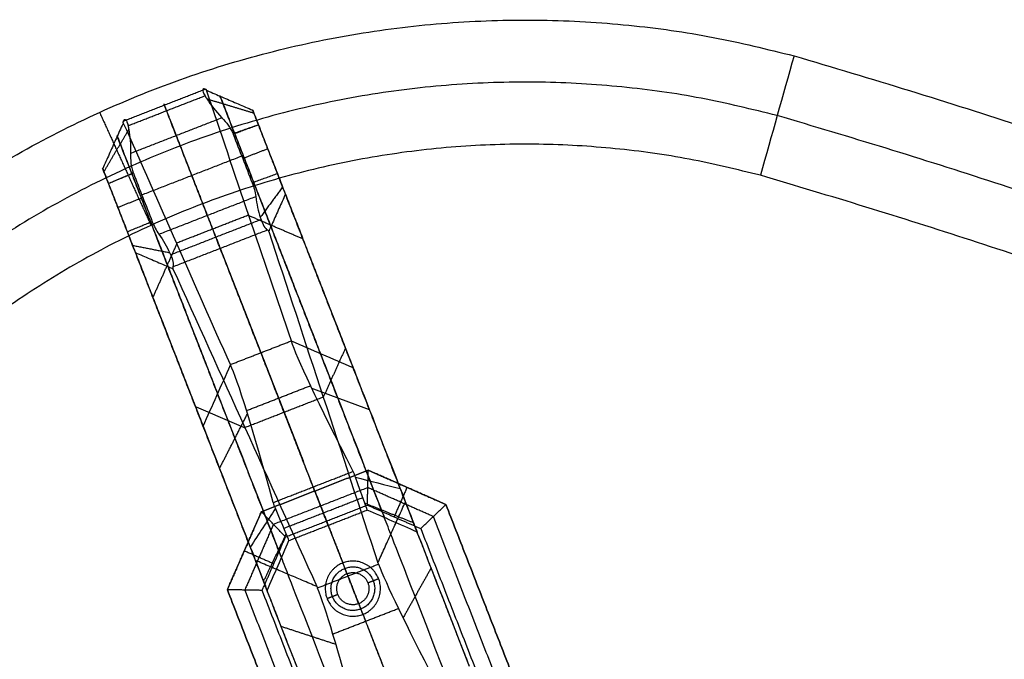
# Model space of a CAD drawing. Header units: millimetres. Extents: x 581 to 1437, y -333 to 1981.
# Tile 8 of 42: x 795 to 1009, y 123 to 262. Entities that reach past the tile are written whole.
import ezdxf

# ---------------------------------------------------------------- set-up
doc = ezdxf.new("R2010")
doc.units = ezdxf.units.MM
doc.layers.add('Legs', color=7, linetype='Continuous', true_color=0x3fbf7f)
doc.layers.add('Tabletop', color=7, linetype='Continuous', true_color=0xcc9900)

msp = doc.modelspace()

# ---------------------------------------------------------------- linework, layer by layer
at = {"layer": 'Legs'}
for p, q in [((869.06, 182.83, -1621.28), (858.64, 209.57, -1621.28)), ((836.45, 170.12, -1621.28), (826.03, 196.86, -1621.28)), ((867.89, 185.82, -1459.54), (867.89, 185.82, -1637.62)), ((835.28, 173.12, -1459.54), (835.28, 173.12, -1637.62))]:
    msp.add_line(p, q, dxfattribs=at)
at = {"layer": 'Legs', "extrusion": (0.931756, 0.363085, 0)}
for centre, radius, start, end in [((-96.07, -1846.19, 876.13), 4.75, 189.6655, 271.8863), ((-96.07, -1846.19, 870.63), 10.25, 190.0362, 271.3868), ((-96.07, -1846.19, 846.63), 10.25, 190.0362, 271.3868), ((-96.07, -1846.19, 841.13), 4.75, 189.6655, 271.8863), ((-241.79, -1480.16, 870.63), 107.42, 9.5586, 44.7883), ((-241.79, -1480.16, 846.63), 107.42, 9.5586, 44.7883)]:
    msp.add_arc(centre, radius, start, end, dxfattribs=at)
at = {"layer": 'Legs', "extrusion": (0.931756, 0.363085, 2.77556e-17)}
for centre in [(-241.79, -1480.16, 876.13), (-241.79, -1480.16, 841.13)]:
    msp.add_arc(centre, 101.92, 9.5754, 44.8168, dxfattribs=at)
at = {"layer": 'Legs', "extrusion": (-0.931756, -0.363085, 0)}
for centre, radius, start, end in [((142.21, -1382.52, -870.63), 32.05, 316.739, 354.1643), ((270.28, -1503.96, -876.13), 100.09, 126.294, 167.4167), ((142.21, -1382.52, -846.63), 32.05, 316.739, 354.1643), ((270.28, -1503.96, -870.63), 94.59, 128.7809, 167.3741), ((270.28, -1503.96, -841.13), 100.09, 126.294, 167.4167), ((270.28, -1503.96, -846.63), 94.59, 128.7809, 167.3741)]:
    msp.add_arc(centre, radius, start, end, dxfattribs=at)
at = {"layer": 'Legs', "extrusion": (-0.931756, -0.363085, 3.46945e-18)}
for centre in [(142.21, -1382.52, -876.13), (142.21, -1382.52, -841.13)]:
    msp.add_arc(centre, 37.55, 316.5929, 355.0205, dxfattribs=at)
at = {"layer": 'Legs'}
for points, degree in [([(817.69, 240.14, -1847.48), (826.59, 243.61, -1847.48), (835.5, 247.08, -1847.48)], 2), ([(854.21, 192.33, -1462.13), (848.06, 210.49, -1589.83), (841.9, 228.66, -1717.53), (835.75, 246.82, -1845.22)], 3), ([(818.71, 239.12, -1853.83), (827.07, 242.38, -1853.83), (835.44, 245.64, -1853.83)], 2), ([(846.07, 241.83, -1849.56), (840.98, 243.37, -1852.16), (835.88, 244.9, -1854.76)], 2), ([(838.72, 245.54, -1845.62), (849.63, 217.53, -1653.98), (860.55, 189.53, -1462.33)], 2), ([(847.58, 189.75, -1462.13), (837.09, 216.68, -1654.8), (826.59, 243.61, -1847.48)], 2), ([(847.06, 239.29, -1850.93), (846.68, 240.27, -1850.9), (845.93, 242.17, -1849.85), (845.73, 242.69, -1847.62), (845.81, 242.49, -1846.59)], 3), ([(845.81, 242.49, -1846.59), (856.73, 214.48, -1654.9), (867.64, 186.47, -1463.21)], 2), ([(817.68, 239.77, -1845.22), (817.6, 239.87, -1845.98), (817.61, 239.99, -1846.73), (817.69, 240.14, -1847.48)], 3), ([(840.95, 187.17, -1462.13), (833.19, 204.7, -1589.83), (825.43, 222.24, -1717.53), (817.68, 239.77, -1845.22)], 3), ([(819.25, 233.13, -1856.78), (829.17, 237, -1856.78), (839.09, 240.86, -1856.78)], 2), ([(813.46, 229.12, -1849.56), (816.17, 233.7, -1852.16), (818.87, 238.28, -1854.76)], 2), ([(847.06, 239.29, -1850.93), (844.29, 238.33, -1853.86), (841.53, 237.36, -1856.78)], 2), ([(851.17, 228.74, -1850.93), (849.11, 234.02, -1850.93), (847.06, 239.29, -1850.93)], 2), ([(816.36, 236.83, -1845.62), (827.27, 208.82, -1653.98), (838.18, 180.81, -1462.33)], 2), ([(829.17, 237, -1856.78), (832.55, 228.31, -1856.78), (835.94, 219.62, -1856.78)], 2), ([(841.57, 237.25, -1856.78), (842.94, 233.74, -1856.78), (844.31, 230.22, -1856.78), (845.68, 226.71, -1856.78)], 3), ([(846.01, 226.83, -1856.43), (843.96, 232.1, -1856.43), (841.9, 237.38, -1856.43)], 2), ([(849.08, 234.09, -1850.93), (846.36, 233.03, -1853.86), (843.63, 231.97, -1856.78)], 2), ([(821.7, 224.08, -1856.78), (832.55, 228.31, -1856.78), (843.41, 232.54, -1856.78)], 2), ([(814.45, 226.58, -1850.93), (814.06, 227.56, -1850.9), (813.32, 229.47, -1849.85), (813.12, 229.99, -1847.62), (813.2, 229.79, -1846.59)], 3), ([(813.2, 229.79, -1846.59), (824.11, 201.77, -1654.9), (835.03, 173.76, -1463.21)], 2), ([(814.45, 226.58, -1850.93), (817.14, 227.74, -1853.86), (819.83, 228.9, -1856.78)], 2), ([(823.65, 218.11, -1856.43), (821.59, 223.39, -1856.43), (819.54, 228.66, -1856.43)], 2), ([(819.86, 228.79, -1856.78), (821.23, 225.28, -1856.78), (822.6, 221.76, -1856.78), (823.97, 218.25, -1856.78)], 3), ([(818.56, 216.03, -1850.93), (816.5, 221.31, -1850.93), (814.45, 226.58, -1850.93)], 2), ([(845.68, 226.71, -1856.78), (846.08, 225.75, -1856.78), (846.33, 224.76, -1856.78), (846.45, 223.72, -1856.78)], 3), ([(852.32, 225.8, -1849.86), (849.88, 222.5, -1852.55), (847.45, 219.2, -1855.23)], 2), ([(816.47, 221.38, -1850.93), (819.2, 222.45, -1853.86), (821.92, 223.51, -1856.78)], 2), ([(825.42, 215.53, -1856.78), (835.94, 219.62, -1856.78), (846.45, 223.72, -1856.78)], 2), ([(879.01, 157.3, -1482.16), (865.97, 190.77, -1664.57), (852.92, 224.23, -1846.98)], 2), ([(827.95, 211.07, -1854.83), (837.78, 214.9, -1854.83), (847.61, 218.74, -1854.83)], 2), ([(829.25, 213.63, -1654.8), (837.09, 216.68, -1654.8), (844.93, 219.74, -1654.8)], 2), ([(856.73, 214.48, -1654.87), (850.86, 217.01, -1654.17), (844.99, 219.54, -1653.46)], 2), ([(823.97, 218.25, -1856.78), (824.33, 217.27, -1856.78), (824.82, 216.37, -1856.78), (825.42, 215.53, -1856.78)], 3), ([(828.44, 208.45, -1850.08), (838.73, 212.46, -1850.08), (849.03, 216.47, -1850.08)], 2), ([(849.03, 216.47, -1850.08), (849.17, 216.38, -1849.43), (849.26, 216.27, -1848.78), (849.29, 216.13, -1848.12)], 3), ([(875.84, 150.29, -1483.29), (862.8, 183.74, -1665.63), (849.76, 217.2, -1847.97)], 2), ([(849.29, 216.13, -1848.12), (857.2, 192.1, -1726.85), (865.11, 168.07, -1605.57), (873.01, 144.05, -1484.29)], 3), ([(819.7, 213.09, -1849.86), (823.72, 212.31, -1852.55), (827.75, 211.52, -1855.23)], 2), ([(824.12, 201.77, -1654.87), (826.72, 207.6, -1654.17), (829.33, 213.44, -1653.46)], 2), ([(838.73, 212.46, -1850.08), (852.62, 176.82, -1666.47), (866.5, 141.19, -1482.85)], 2), ([(846.4, 144.59, -1482.16), (833.35, 178.06, -1664.57), (820.31, 211.53, -1846.98)], 2), ([(853.47, 141.57, -1483.29), (840.44, 175.03, -1665.63), (827.4, 208.48, -1847.97)], 2), ([(828.44, 208.45, -1850.08), (828.39, 208.28, -1849.43), (828.4, 208.14, -1848.78), (828.47, 208.02, -1848.12)], 3), ([(828.47, 208.02, -1848.12), (838.91, 184.98, -1726.85), (849.34, 161.93, -1605.57), (859.78, 138.89, -1484.29)], 3), ([(840.95, 187.17, -1462.13), (847.58, 189.75, -1462.13), (854.21, 192.33, -1462.13)], 2), ([(854.24, 192.25, -1461.54), (854.23, 192.28, -1461.74), (854.22, 192.31, -1461.93), (854.21, 192.33, -1462.13)], 3), ([(867.64, 186.47, -1463.21), (863.17, 188.39, -1462.65), (858.7, 190.32, -1462.1), (854.24, 192.25, -1461.54)], 3), ([(867.64, 163.95, -1404.02), (859.98, 178.9, -1419), (855.25, 188.92, -1439.31), (854.24, 192.25, -1461.54)], 3), ([(865.97, 190.77, -1664.57), (863.56, 185.43, -1665.38), (861.15, 180.08, -1666.19)], 2), ([(835.03, 173.76, -1463.21), (837.02, 178.2, -1462.65), (839, 182.64, -1462.1), (840.99, 187.09, -1461.54)], 3), ([(840.99, 187.09, -1461.54), (840.98, 187.11, -1461.74), (840.97, 187.14, -1461.93), (840.95, 187.17, -1462.13)], 3), ([(850.27, 157.18, -1404.02), (845.79, 173.37, -1419), (842.49, 183.95, -1439.31), (840.99, 187.09, -1461.54)], 3), ([(844.47, 177.17, -1430.34), (851.42, 179.88, -1430.34), (858.38, 182.59, -1430.34)], 2), ([(871.21, 177.3, -1433.61), (864.95, 179.63, -1431.33), (858.69, 181.95, -1429.05)], 2), ([(844.1, 173.5, -1666.47), (852.62, 176.82, -1666.47), (861.13, 180.14, -1666.47)], 2), ([(833.35, 178.06, -1664.57), (838.74, 175.76, -1665.38), (844.13, 173.45, -1666.19)], 2), ([(838.6, 164.59, -1433.61), (841.64, 170.54, -1431.33), (844.68, 176.49, -1429.05)], 2), ([(870.92, 164.2, -1378.78), (859.3, 159.68, -1378.78), (847.68, 155.15, -1378.78)], 2), ([(847.68, 155.15, -1375.78), (859.3, 159.68, -1375.78), (870.92, 164.2, -1375.78)], 2), ([(850.27, 157.18, -1404.02), (858.95, 160.56, -1404.02), (867.64, 163.95, -1404.02)], 2), ([(868.12, 162.68, -1402.61), (867.99, 163.1, -1403.1), (867.83, 163.52, -1403.56), (867.64, 163.95, -1404.02)], 3), ([(870.72, 155.54, -1385.78), (870.46, 156.2, -1392.05), (869.55, 158.7, -1397.94), (868.12, 162.68, -1402.61)], 3), ([(868.12, 162.68, -1402.61), (871.38, 161.85, -1404.51), (874.63, 161.02, -1406.42), (877.88, 160.19, -1408.32)], 3), ([(870.75, 156.62, -1385.78), (870.75, 156.91, -1385.52), (870.76, 157.47, -1385), (870.78, 158.31, -1384.23), (870.8, 159.15, -1383.45), (870.82, 159.99, -1382.67), (870.84, 160.83, -1381.89), (870.86, 161.68, -1381.12), (870.88, 162.52, -1380.34), (870.9, 163.36, -1379.56), (870.91, 163.92, -1379.04), (870.92, 164.2, -1378.78)], 3), ([(887.81, 156.73, -1378.78), (879.36, 160.47, -1378.78), (870.92, 164.2, -1378.78)], 2), ([(870.92, 164.2, -1378.78), (870.92, 164.2, -1377.28), (870.92, 164.2, -1375.78)], 2), ([(870.92, 164.2, -1375.78), (879.36, 160.47, -1375.78), (887.81, 156.73, -1375.78)], 2), ([(870.83, 160.41, -1382.28), (860.57, 156.42, -1382.28), (850.31, 152.42, -1382.28)], 2), ([(859.3, 159.68, -1378.78), (860.57, 156.42, -1382.28), (861.84, 153.15, -1385.78)], 2), ([(859.3, 159.68, -1378.78), (859.3, 159.68, -1377.28), (859.3, 159.68, -1375.78)], 2), ([(859.3, 159.68, -1375.78), (862.35, 151.85, -1375.78), (865.4, 144.03, -1375.78)], 2), ([(885.08, 154.12, -1382.28), (877.95, 157.26, -1382.28), (870.83, 160.41, -1382.28)], 2), ([(879.36, 160.47, -1378.78), (877.95, 157.27, -1382.28), (876.53, 154.07, -1385.78)], 2), ([(879.36, 160.47, -1378.78), (879.36, 160.47, -1377.28), (879.36, 160.47, -1375.78)], 2), ([(850.77, 155.92, -1402.61), (850.58, 156.32, -1403.1), (850.42, 156.74, -1403.56), (850.27, 157.18, -1404.02)], 3), ([(852.59, 151.58, -1395.68), (861.15, 154.92, -1395.68), (869.72, 158.26, -1395.68)], 2), ([(852.94, 149.68, -1385.78), (861.84, 153.15, -1385.78), (870.75, 156.62, -1385.78)], 2), ([(880.78, 152.74, -1395.4), (875.48, 154.87, -1393.97), (870.17, 157.01, -1392.54)], 2), ([(870.75, 156.62, -1385.78), (876.54, 154.06, -1385.78), (882.34, 151.5, -1385.78)], 2), ([(882.34, 151.5, -1385.78), (882.54, 151.69, -1385.52), (882.95, 152.08, -1385), (883.56, 152.66, -1384.23), (884.17, 153.24, -1383.45), (884.77, 153.82, -1382.67), (885.38, 154.41, -1381.89), (885.99, 154.99, -1381.12), (886.6, 155.57, -1380.34), (887.21, 156.15, -1379.56), (887.61, 156.54, -1379.04), (887.81, 156.73, -1378.78)], 3), ([(887.81, 156.73, -1375.78), (905.1, 112.38, -1375.78), (922.38, 68.02, -1375.78)], 2), ([(887.81, 156.73, -1378.78), (887.81, 156.73, -1377.28), (887.81, 156.73, -1375.78)], 2), ([(922.38, 68.02, -1378.78), (905.1, 112.38, -1378.78), (887.81, 156.73, -1378.78)], 2), ([(847.68, 155.15, -1378.78), (843.99, 146.68, -1378.78), (840.29, 138.21, -1378.78)], 2), ([(840.29, 138.21, -1375.78), (843.99, 146.68, -1375.78), (847.68, 155.15, -1375.78)], 2), ([(850.77, 155.92, -1402.61), (848.94, 153.1, -1404.51), (847.1, 150.29, -1406.42), (845.27, 147.48, -1408.32)], 3), ([(852.94, 149.68, -1385.78), (852.74, 149.89, -1385.52), (852.35, 150.29, -1385), (851.77, 150.9, -1384.23), (851.19, 151.51, -1383.45), (850.6, 152.11, -1382.67), (850.02, 152.72, -1381.89), (849.43, 153.33, -1381.12), (848.85, 153.94, -1380.34), (848.27, 154.54, -1379.56), (847.88, 154.95, -1379.04), (847.68, 155.15, -1378.78)], 3), ([(847.68, 155.15, -1378.78), (847.68, 155.15, -1377.28), (847.68, 155.15, -1375.78)], 2), ([(853.69, 148.9, -1385.78), (853.43, 149.57, -1392.05), (852.41, 152.02, -1397.94), (850.77, 155.92, -1402.61)], 3), ([(853.69, 148.9, -1385.78), (862.2, 152.22, -1385.78), (870.72, 155.54, -1385.78)], 2), ([(881.56, 150.75, -1385.78), (877.95, 152.35, -1385.78), (874.33, 153.94, -1385.78), (870.72, 155.54, -1385.78)], 3), ([(850.31, 152.42, -1382.28), (847.2, 145.28, -1382.28), (844.08, 138.14, -1382.28)], 2), ([(861.84, 153.15, -1385.78), (862.02, 152.69, -1385.78), (862.2, 152.22, -1385.78)], 2), ([(922.86, 57.17, -1382.28), (903.97, 105.64, -1382.28), (885.08, 154.12, -1382.28)], 2), ([(848.17, 140.03, -1395.4), (850.64, 145.19, -1393.97), (853.1, 150.36, -1392.54)], 2), ([(892.96, 121.48, -1385.78), (887.26, 136.12, -1385.78), (881.56, 150.75, -1385.78)], 2), ([(882.34, 151.5, -1385.78), (901.75, 101.69, -1385.78), (921.16, 51.88, -1385.78)], 2), ([(847.87, 138.06, -1385.78), (850.4, 143.87, -1385.78), (852.94, 149.68, -1385.78)], 2), ([(848.95, 138.04, -1385.78), (850.53, 141.66, -1385.78), (852.11, 145.28, -1385.78), (853.69, 148.9, -1385.78)], 3), ([(843.99, 146.68, -1378.78), (847.2, 145.28, -1382.28), (850.41, 143.88, -1385.78)], 2), ([(843.99, 146.68, -1378.78), (843.99, 146.68, -1377.28), (843.99, 146.68, -1375.78)], 2), ([(859.85, 138.59, -1482.85), (866.5, 141.19, -1482.85), (873.16, 143.78, -1482.85)], 2), ([(866.3, 141.7, -1378.28), (865.85, 142.86, -1377.03), (865.4, 144.03, -1375.78)], 2), ([(873.01, 144.05, -1484.29), (873.06, 143.96, -1483.81), (873.11, 143.87, -1483.33), (873.16, 143.78, -1482.85)], 3), ([(873.16, 143.78, -1482.85), (874.78, 139.5, -1464.14), (879.03, 130.75, -1447.12), (885.36, 118.52, -1433.66)], 3), ([(866.3, 141.7, -1378.28), (866.3, 141.7, -1382.03), (866.3, 141.7, -1385.78)], 2), ([(868.85, 135.18, -1385.78), (867.58, 138.44, -1385.78), (866.3, 141.7, -1385.78)], 2), ([(884.6, 142.96, -1446.99), (881.55, 137.52, -1449.73), (878.49, 132.08, -1452.47)], 2), ([(870.84, 139.71, -1378.28), (872, 140.16, -1377.03), (873.17, 140.62, -1375.78)], 2), ([(870.84, 139.71, -1385.78), (870.84, 139.71, -1382.03), (870.84, 139.71, -1378.28)], 2), ([(847.87, 138.06, -1385.78), (847.59, 138.07, -1385.52), (847.02, 138.08, -1385), (846.18, 138.1, -1384.23), (845.34, 138.11, -1383.45), (844.5, 138.13, -1382.67), (843.66, 138.15, -1381.89), (842.82, 138.16, -1381.12), (841.98, 138.18, -1380.34), (841.14, 138.2, -1379.56), (840.58, 138.21, -1379.04), (840.29, 138.21, -1378.78)], 3), ([(840.29, 138.21, -1378.78), (857.59, 93.82, -1378.78), (874.89, 49.43, -1378.78)], 2), ([(840.29, 138.21, -1378.78), (840.29, 138.21, -1377.28), (840.29, 138.21, -1375.78)], 2), ([(874.89, 49.43, -1375.78), (857.59, 93.82, -1375.78), (840.29, 138.21, -1375.78)], 2), ([(844.08, 138.14, -1382.28), (862.97, 89.66, -1382.28), (881.86, 41.18, -1382.28)], 2), ([(886.69, 38.44, -1385.78), (867.28, 88.25, -1385.78), (847.87, 138.06, -1385.78)], 2), ([(860.35, 108.78, -1385.78), (854.65, 123.41, -1385.78), (848.95, 138.04, -1385.78)], 2), ([(859.78, 138.89, -1484.29), (859.81, 138.79, -1483.81), (859.83, 138.69, -1483.33), (859.85, 138.59, -1482.85)], 3), ([(859.85, 138.59, -1482.85), (861.55, 134.35, -1464.14), (864.34, 125.03, -1447.12), (867.95, 111.74, -1433.66)], 3), ([(864.31, 137.17, -1378.28), (863.15, 136.71, -1377.03), (861.98, 136.26, -1375.78)], 2), ([(864.31, 137.17, -1385.78), (864.31, 137.17, -1382.03), (864.31, 137.17, -1378.28)], 2), ([(868.85, 135.18, -1378.28), (869.3, 134.01, -1377.03), (869.75, 132.85, -1375.78)], 2), ([(868.85, 135.18, -1385.78), (868.85, 135.18, -1382.03), (868.85, 135.18, -1378.28)], 2), ([(863.19, 128.57, -1456.31), (870.34, 131.35, -1456.31), (877.49, 134.14, -1456.31)], 2), ([(869.75, 132.85, -1375.78), (875.61, 117.82, -1375.78), (881.46, 102.8, -1375.78)], 2), ([(851.98, 130.25, -1446.99), (857.91, 128.31, -1449.73), (863.84, 126.37, -1452.47)], 2)]:
    msp.add_open_spline(points, degree=degree, dxfattribs=at)
for points, knots in [([(835.5, 247.08, -1847.48), (834.77, 247.37, -1849.65), (834.74, 246.87, -1851.99), (835.44, 245.64, -1853.83), (835.57, 245.41, -1854.16), (835.72, 245.17, -1854.47), (835.88, 244.9, -1854.76), (836.65, 243.71, -1856.06), (837.77, 242.25, -1856.73), (839.09, 240.86, -1856.78)], [0, 0, 0, 0, 7.020544, 7.020544, 7.020544, 8.289896, 8.289896, 8.289896, 14.086886, 14.086886, 14.086886, 14.086886]), ([(835.75, 246.82, -1845.22), (835.75, 246.87, -1845.58), (835.73, 246.92, -1845.93), (835.64, 247.01, -1846.68), (835.58, 247.05, -1847.08), (835.5, 247.08, -1847.48)], [0.346906, 0.346906, 0.346906, 0.346906, 1.41864, 1.41864, 2.635991, 2.635991, 2.635991, 2.635991]), ([(835.75, 246.82, -1845.22), (835.95, 246.73, -1845.25), (836.68, 246.42, -1845.35), (837.93, 245.88, -1845.52), (839.51, 245.2, -1845.73), (841.08, 244.53, -1845.95), (842.66, 243.85, -1846.16), (844.23, 243.17, -1846.38), (845.28, 242.72, -1846.52), (845.81, 242.49, -1846.59)], [-11.030009, -11.030009, -11.030009, -11.030009, -10.372052, -8.643397, -6.914737, -5.186071, -3.457397, -1.728709, 0, 0, 0, 0]), ([(841.9, 237.38, -1856.43), (841.89, 237.41, -1856.43), (841.87, 237.44, -1856.43), (841.86, 237.48, -1856.43), (840.9, 239.93, -1856.36), (839.05, 244.69, -1853.73), (838.54, 246.01, -1848.18), (838.72, 245.54, -1845.62)], [-0.169758, -0.169758, -0.169758, -0.169758, 0, 0, 0, 12.66442, 25.167733, 25.167733, 25.167733, 25.167733]), ([(817.68, 239.77, -1845.22), (817.59, 239.57, -1845.25), (817.26, 238.85, -1845.35), (816.71, 237.61, -1845.52), (816, 236.05, -1845.73), (815.3, 234.48, -1845.95), (814.6, 232.92, -1846.16), (813.9, 231.35, -1846.38), (813.43, 230.31, -1846.52), (813.2, 229.79, -1846.59)], [-11.030009, -11.030009, -11.030009, -11.030009, -10.372052, -8.643397, -6.914737, -5.186071, -3.457397, -1.728709, 0, 0, 0, 0]), ([(817.69, 240.14, -1847.48), (818.03, 240.84, -1849.65), (818.39, 240.5, -1851.99), (818.71, 239.12, -1853.83), (818.77, 238.86, -1854.16), (818.82, 238.58, -1854.47), (818.87, 238.28, -1854.76), (819.12, 236.88, -1856.06), (819.28, 235.04, -1856.73), (819.25, 233.13, -1856.78)], [0, 0, 0, 0, 7.020544, 7.020544, 7.020544, 8.289896, 8.289896, 8.289896, 14.086886, 14.086886, 14.086886, 14.086886]), ([(839.09, 240.86, -1856.78), (840.09, 239.84, -1856.78), (840.97, 238.69, -1856.78), (841.53, 237.36, -1856.78), (841.54, 237.32, -1856.78), (841.56, 237.29, -1856.78), (841.57, 237.25, -1856.78)], [0, 0, 0, 0, 4.322645, 4.322645, 4.322645, 4.436212, 4.436212, 4.436212, 4.436212]), ([(847.06, 239.29, -1850.93), (846.67, 239.15, -1851.34), (845.91, 238.87, -1852.15), (844.76, 238.44, -1853.38), (843.62, 238.02, -1854.6), (842.55, 237.62, -1855.73), (841.87, 237.37, -1856.46), (841.57, 237.25, -1856.78)], [0, 0, 0, 0, 1.728625, 3.457227, 5.185816, 6.914394, 8.274866, 8.274866, 8.274866, 8.274866]), ([(819.54, 228.66, -1856.43), (819.53, 228.7, -1856.43), (819.51, 228.73, -1856.43), (819.5, 228.76, -1856.43), (818.54, 231.22, -1856.36), (816.69, 235.97, -1853.73), (816.17, 237.29, -1848.18), (816.36, 236.83, -1845.62)], [-0.169758, -0.169758, -0.169758, -0.169758, 0, 0, 0, 12.66442, 25.167733, 25.167733, 25.167733, 25.167733]), ([(819.25, 233.13, -1856.78), (819.2, 231.7, -1856.78), (819.34, 230.26, -1856.78), (819.83, 228.9, -1856.78), (819.84, 228.87, -1856.78), (819.85, 228.83, -1856.78), (819.86, 228.79, -1856.78)], [0, 0, 0, 0, 4.322645, 4.322645, 4.322645, 4.436212, 4.436212, 4.436212, 4.436212]), ([(814.45, 226.58, -1850.93), (814.82, 226.74, -1851.34), (815.58, 227.05, -1852.15), (816.71, 227.51, -1853.38), (817.84, 227.97, -1854.6), (818.89, 228.4, -1855.73), (819.57, 228.67, -1856.46), (819.86, 228.79, -1856.78)], [0, 0, 0, 0, 1.728625, 3.457227, 5.185816, 6.914394, 8.274866, 8.274866, 8.274866, 8.274866]), ([(845.68, 226.71, -1856.78), (845.98, 226.82, -1856.46), (846.66, 227.07, -1855.73), (847.73, 227.47, -1854.6), (848.88, 227.89, -1853.37), (850.02, 228.32, -1852.15), (850.79, 228.6, -1851.34), (851.17, 228.74, -1850.93)], [-8.276516, -8.276516, -8.276516, -8.276516, -6.914428, -5.185835, -3.457235, -1.728625, 0, 0, 0, 0]), ([(846.45, 223.72, -1856.78), (846.68, 222.07, -1856.75), (847.04, 220.48, -1856.22), (847.45, 219.2, -1855.23), (847.97, 217.59, -1853.98), (848.53, 216.62, -1852.12), (849.03, 216.47, -1850.08)], [0, 0, 0, 0, 5.050105, 5.050105, 5.050105, 11.425519, 11.425519, 11.425519, 11.425519]), ([(852.92, 224.23, -1846.98), (852.69, 223.71, -1847.05), (852.22, 222.67, -1847.2), (851.52, 221.11, -1847.42), (850.82, 219.54, -1847.64), (850.12, 217.98, -1847.86), (849.6, 216.84, -1848.02), (849.33, 216.23, -1848.11), (849.29, 216.13, -1848.12)], [0, 0, 0, 0, 1.728575, 3.457142, 5.185703, 6.914261, 8.642816, 8.953896, 8.953896, 8.953896, 8.953896]), ([(823.97, 218.25, -1856.78), (823.68, 218.13, -1856.46), (823, 217.85, -1855.73), (821.95, 217.42, -1854.6), (820.82, 216.96, -1853.37), (819.69, 216.5, -1852.15), (818.93, 216.19, -1851.34), (818.56, 216.03, -1850.93)], [-8.276516, -8.276516, -8.276516, -8.276516, -6.914428, -5.185835, -3.457235, -1.728625, 0, 0, 0, 0]), ([(825.42, 215.53, -1856.78), (826.38, 214.15, -1856.75), (827.18, 212.75, -1856.22), (827.75, 211.52, -1855.23), (828.45, 209.98, -1853.98), (828.7, 208.89, -1852.12), (828.44, 208.45, -1850.08)], [0, 0, 0, 0, 5.050105, 5.050105, 5.050105, 11.425519, 11.425519, 11.425519, 11.425519]), ([(820.31, 211.53, -1846.98), (820.84, 211.3, -1847.05), (821.89, 210.85, -1847.2), (823.46, 210.17, -1847.42), (825.04, 209.5, -1847.64), (826.61, 208.82, -1847.86), (827.76, 208.33, -1848.02), (828.38, 208.06, -1848.11), (828.47, 208.02, -1848.12)], [0, 0, 0, 0, 1.728575, 3.457142, 5.185703, 6.914261, 8.642816, 8.953896, 8.953896, 8.953896, 8.953896]), ([(873.01, 144.05, -1484.29), (873.13, 144.31, -1484.25), (873.49, 145.09, -1484.12), (874.08, 146.39, -1483.91), (874.78, 147.95, -1483.66), (875.48, 149.51, -1483.41), (876.19, 151.07, -1483.16), (876.89, 152.63, -1482.91), (877.6, 154.18, -1482.66), (878.3, 155.74, -1482.41), (878.77, 156.78, -1482.24), (879.01, 157.3, -1482.16)], [-14.703043, -14.703043, -14.703043, -14.703043, -13.828412, -12.099857, -10.371303, -8.64275, -6.914198, -5.185647, -3.457097, -1.728548, 0, 0, 0, 0]), ([(859.78, 138.89, -1484.29), (859.51, 139, -1484.25), (858.72, 139.34, -1484.12), (857.41, 139.9, -1483.91), (855.83, 140.57, -1483.66), (854.26, 141.24, -1483.41), (852.69, 141.91, -1483.16), (851.11, 142.58, -1482.91), (849.54, 143.25, -1482.66), (847.97, 143.92, -1482.41), (846.92, 144.37, -1482.24), (846.4, 144.59, -1482.16)], [-14.703043, -14.703043, -14.703043, -14.703043, -13.828412, -12.099857, -10.371303, -8.64275, -6.914198, -5.185647, -3.457097, -1.728548, 0, 0, 0, 0])]:
    msp.add_open_spline(points, degree=3, knots=knots, dxfattribs=at)
for points, weights, knots in [([(826.59, 243.61, -1847.48), (826.28, 244.41, -1850.97), (827.07, 242.38, -1853.83), (827.86, 240.34, -1856.68), (829.17, 237, -1856.78)], [1, 0.902192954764, 1, 0.902192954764, 1], [517.538411, 517.538411, 517.538411, 524.244306, 524.244306, 530.950202, 530.950202, 530.950202]), ([(865.4, 144.03, -1375.78), (870.99, 146.21, -1375.78), (873.17, 140.62, -1375.78), (875.34, 135.03, -1375.78), (869.75, 132.85, -1375.78), (864.16, 130.67, -1375.78), (861.98, 136.26, -1375.78), (859.81, 141.85, -1375.78), (865.4, 144.03, -1375.78)], [1, 0.707106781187, 1, 0.707106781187, 1, 0.707106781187, 1, 0.707106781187, 1], [-37.698159, -37.698159, -37.698159, -28.27362, -28.27362, -18.84908, -18.84908, -9.42454, -9.42454, 0, 0, 0]), ([(865.85, 142.86, -1377.03), (861.42, 141.14, -1377.03), (863.15, 136.71, -1377.03), (864.87, 132.29, -1377.03), (869.3, 134.01, -1377.03), (873.73, 135.74, -1377.03), (872, 140.16, -1377.03), (870.28, 144.59, -1377.03), (865.85, 142.86, -1377.03)], [1, 0.707106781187, 1, 0.707106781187, 1, 0.707106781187, 1, 0.707106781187, 1], [0, 0, 0, 9.42454, 9.42454, 18.84908, 18.84908, 28.27362, 28.27362, 37.698159, 37.698159, 37.698159]), ([(866.3, 141.7, -1378.28), (863.04, 140.43, -1378.28), (864.31, 137.17, -1378.28), (865.59, 133.91, -1378.28), (868.85, 135.18, -1378.28), (872.11, 136.45, -1378.28), (870.84, 139.71, -1378.28), (869.57, 142.97, -1378.28), (866.3, 141.7, -1378.28)], [1, 0.707106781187, 1, 0.707106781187, 1, 0.707106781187, 1, 0.707106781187, 1], [0, 0, 0, 9.42454, 9.42454, 18.84908, 18.84908, 28.27362, 28.27362, 37.698159, 37.698159, 37.698159]), ([(866.3, 141.7, -1385.78), (863.04, 140.43, -1385.78), (864.31, 137.17, -1385.78), (865.59, 133.91, -1385.78), (868.85, 135.18, -1385.78), (872.11, 136.45, -1385.78), (870.84, 139.71, -1385.78), (869.57, 142.97, -1385.78), (866.3, 141.7, -1385.78)], [1, 0.707106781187, 1, 0.707106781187, 1, 0.707106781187, 1, 0.707106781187, 1], [0, 0, 0, 5.497787, 5.497787, 10.995574, 10.995574, 16.493361, 16.493361, 21.991149, 21.991149, 21.991149])]:
    msp.add_rational_spline(points, weights, degree=2, knots=knots, dxfattribs=at)
for points, weights in [([(835.94, 219.62, -1856.78), (838.36, 213.42, -1856.66), (838.73, 212.46, -1850.08)], [1, 0.765968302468, 1]), ([(858.95, 160.56, -1404.02), (849.47, 184.91, -1427.44), (847.58, 189.75, -1462.13)], [1, 0.940863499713, 1]), ([(862.2, 152.22, -1385.78), (861.76, 153.35, -1396.5), (858.95, 160.56, -1404.02)], [1, 0.941577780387, 1]), ([(866.5, 141.19, -1482.85), (869.04, 134.68, -1454.28), (876.66, 115.13, -1433.66)], [1, 0.96182393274, 1])]:
    msp.add_rational_spline(points, weights, degree=2, dxfattribs=at)
at = {"layer": 'Tabletop'}
for points, weights, degree in [([(704.1, 136.23, -1364.78), (784.87, 302.74, -1364.78), (963.49, 254.32, -1364.78)], [1, 0.770000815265, 1], 2), ([(704.1, 136.23, -1356.78), (784.87, 302.74, -1356.78), (963.49, 254.32, -1356.78)], [1, 0.770000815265, 1], 2), ([(704.1, 136.23, -1360.78), (784.87, 302.74, -1360.78), (963.49, 254.32, -1360.78)], [1, 0.770000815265, 1], 2), ([(963.49, 254.32, -1364.78), (1166.28, 194.96, -1364.78), (1347.86, 86.89, -1364.78)], [1, 0.992064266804, 1], 2), ([(963.49, 254.32, -1356.78), (1166.28, 194.96, -1356.78), (1347.86, 86.89, -1356.78)], [1, 0.992064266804, 1], 2), ([(963.49, 254.32, -1360.78), (1166.28, 194.96, -1360.78), (1347.86, 86.89, -1360.78)], [1, 0.992064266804, 1], 2), ([(959.83, 241.33, -1370.28), (792.19, 286.65, -1370.28), (716.3, 130.45, -1370.28)], [1, 0.77041290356, 1], 2), ([(812.51, 242.03, -1364.78), (816.24, 233.83, -1368.45), (819.96, 225.64, -1372.12), (823.69, 217.45, -1375.78)], [0.885000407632, 0.885137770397, 0.885275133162, 0.885412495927], 3), ([(956.17, 228.33, -1375.78), (799.5, 270.58, -1375.78), (728.5, 124.66, -1375.78)], [1, 0.770824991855, 1], 2)]:
    msp.add_rational_spline(points, weights, degree=degree, dxfattribs=at)
for points, degree in [([(963.49, 254.32, -1364.78), (961.05, 245.66, -1368.45), (958.61, 237, -1372.12), (956.17, 228.33, -1375.78)], 3), ([(963.49, 254.32, -1364.78), (963.49, 254.32, -1360.78), (963.49, 254.32, -1356.78)], 2), ([(812.51, 242.03, -1364.78), (812.51, 242.03, -1360.78), (812.51, 242.03, -1356.78)], 2)]:
    msp.add_open_spline(points, degree=degree, dxfattribs=at)
for points, weights in [([(1423.41, -79.63, -1370.29), (1429.95, 17.49, -1370.23), (1348.18, 70.39, -1370.35), (1341.02, 75.19, -1370.32), (1333.62, 79.61, -1370.28), (1156.76, 183.67, -1370.28), (959.83, 241.33, -1370.28)], [0.998908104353, 0.856300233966, 0.987509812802, 0.992965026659, 0.999683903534, 0.992231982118, 1]), ([(1409.92, -79.3, -1375.78), (1416.52, 15.74, -1375.78), (1334.16, 63.62, -1375.78), (1326.79, 68.01, -1375.78), (1319.37, 72.32, -1375.78), (1147.24, 172.37, -1375.78), (956.17, 228.33, -1375.78)], [1, 0.849000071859, 1, 0.9996701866, 0.999367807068, 0.992399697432, 1])]:
    msp.add_rational_spline(points, weights, degree=2, knots=[1378.722982, 1378.722982, 1378.722982, 1573.092635, 1573.092635, 1592.701115, 1592.701115, 2044.563844, 2044.563844, 2044.563844], dxfattribs=at)

doc.saveas('drawing.dxf')
